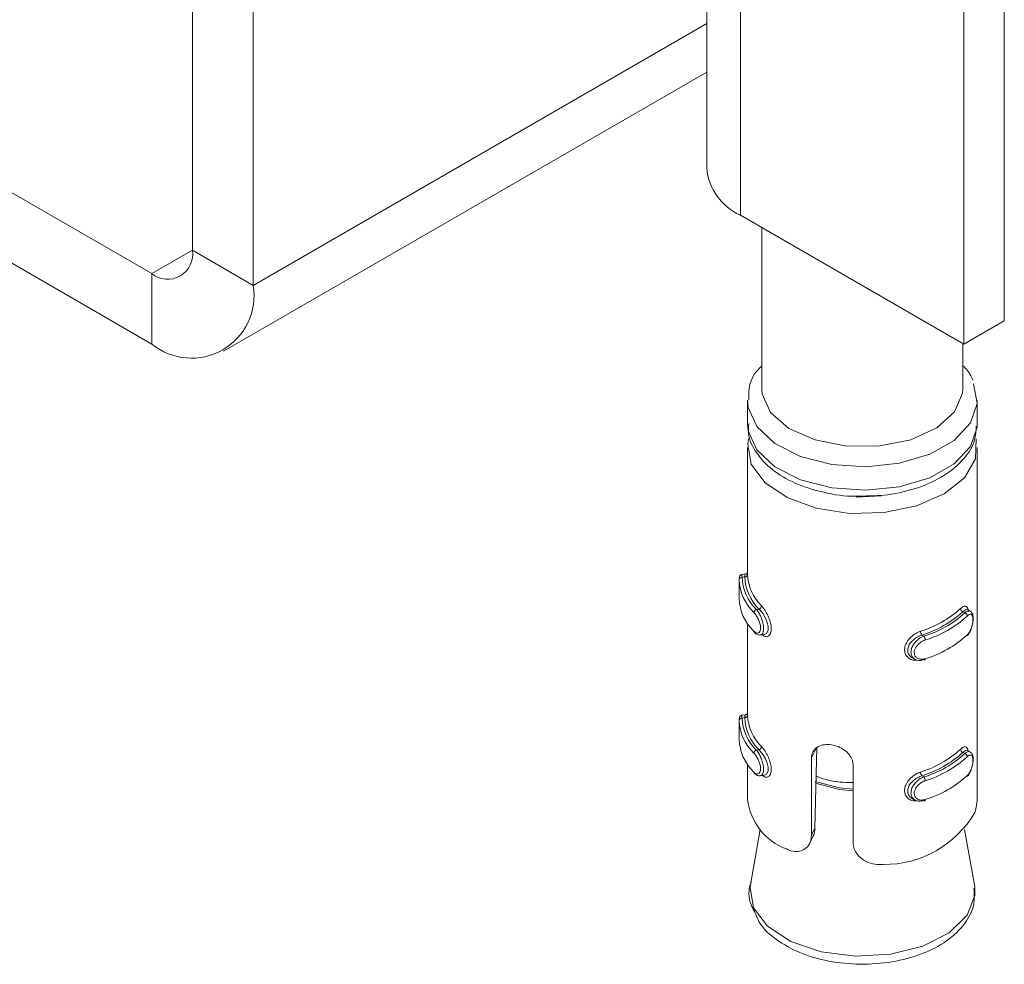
# Model space of a CAD drawing. Header units: millimetres. Extents: x 15 to 1486, y -3131 to -190.
# Tile 2 of 83: x 76 to 110, y -2953 to -2921. Entities that reach past the tile are written whole.
import ezdxf

# ---------------------------------------------------------------- set-up
doc = ezdxf.new("R2010")
doc.units = ezdxf.units.MM

msp = doc.modelspace()

# ---------------------------------------------------------------- linework, layer by layer
at = {"color": 7, "linetype": 'Continuous', "lineweight": 15}
for p, q in [((99.589, -1945.688), (99.589, -2925.741)), ((100.76, -1947.321), (100.76, -2927.374)), ((109.953, -1950.995), (109.953, -2931.048)), ((108.539, -1951.811), (108.539, -2931.864)), ((81.676, -2928.594), (81.676, -2855.105)), ((83.797, -2929.818), (83.797, -2856.33)), ((41.37, -2906.959), (80.261, -2929.41)), ((41.37, -2909.409), (80.261, -2931.86)), ((82.761, -2932.108), (99.589, -2922.393)), ((100.76, -2927.374), (108.539, -2931.864)), ((101.51, -2927.807), (101.51, -2933.419)), ((81.676, -2928.594), (83.797, -2929.818)), ((80.261, -2931.86), (80.261, -2929.41)), ((108.539, -2931.864), (109.953, -2931.048)), ((108.51, -2933.419), (108.51, -2931.848)), ((108.882, -2933.249), (109.007, -2933.915)), ((101.01, -2933.827), (101.01, -2934.644)), ((109.01, -2934.644), (109.01, -2933.827)), ((109.008, -2934.71), (109.01, -2934.644)), ((101.01, -2935.46), (101.01, -2939.873)), ((109.01, -2947.416), (109.01, -2935.46)), ((105.677, -2937.149), (104.795, -2937.188)), ((100.72, -2940.077), (100.72, -2940.73)), ((100.939, -2939.866), (100.814, -2939.885)), ((100.91, -2939.968), (100.82, -2939.981)), ((101.411, -2941.085), (101.321, -2941.099)), ((108.769, -2941.164), (108.672, -2941.106)), ((108.511, -2941.184), (108.576, -2941.222)), ((101.01, -2941.594), (101.01, -2944.773)), ((101.463, -2941.992), (101.588, -2941.973)), ((107.085, -2941.993), (107.15, -2942.032)), ((106.739, -2942.778), (106.836, -2942.836)), ((100.939, -2944.765), (100.814, -2944.784)), ((100.91, -2944.867), (100.82, -2944.881)), ((100.72, -2944.976), (100.72, -2945.629)), ((103.238, -2946.272), (103.419, -2945.895)), ((103.419, -2945.895), (103.355, -2948.719)), ((101.411, -2945.985), (101.321, -2945.998)), ((103.238, -2948.962), (103.238, -2946.272)), ((108.511, -2946.083), (108.576, -2946.121)), ((108.769, -2946.063), (108.672, -2946.006)), ((101.01, -2946.493), (101.01, -2947.709)), ((104.684, -2946.504), (104.684, -2949.194)), ((101.463, -2946.891), (101.588, -2946.872)), ((107.085, -2946.892), (107.15, -2946.931)), ((106.739, -2947.677), (106.836, -2947.735)), ((101.45, -2948.762), (101.112, -2950.689)), ((103.18, -2949.233), (103.29, -2949.003)), ((103.238, -2948.962), (103.355, -2948.719)), ((108.909, -2950.689), (108.57, -2948.762)), ((108.922, -2950.784), (108.909, -2950.689))]:
    msp.add_line(p, q, dxfattribs=at)
at = {"color": 8, "linetype": 'Continuous', "lineweight": 15}
for p, q in [((83.797, -2929.818), (99.589, -2920.702)), ((80.261, -2929.41), (81.676, -2928.594))]:
    msp.add_line(p, q, dxfattribs=at)
at = {"color": 7, "linetype": 'Continuous', "lineweight": 15, "flags": 128}
for points in [[(108.51, -2933.419), (108.5, -2933.575), (108.223, -2934.221), (107.598, -2934.78), (106.692, -2935.191), (105.604, -2935.41), (104.452, -2935.414), (103.36, -2935.201), (102.448, -2934.795), (101.812, -2934.24), (101.524, -2933.597), (101.51, -2933.419)], [(108.977, -2935.166), (108.95, -2935.86), (108.567, -2936.517), (107.862, -2937.079), (106.9, -2937.495), (105.768, -2937.728), (104.567, -2937.755), (103.406, -2937.576), (102.39, -2937.205), (101.61, -2936.677), (101.138, -2936.039), (101.015, -2935.349), (101.045, -2935.158)], [(101.588, -2941.971), (101.596, -2941.972), (101.677, -2941.923), (101.723, -2941.823), (101.729, -2941.694), (101.698, -2941.553), (101.638, -2941.405), (101.553, -2941.259), (101.455, -2941.131), (101.411, -2941.086), (101.411, -2941.085), (101.411, -2941.085)], [(108.711, -2941.17), (108.71, -2941.165), (108.677, -2941.11), (108.624, -2941.102), (108.549, -2941.147), (108.511, -2941.184), (108.511, -2941.184), (108.511, -2941.184)], [(107.15, -2942.848), (107.16, -2942.856), (107.169, -2942.861), (107.177, -2942.862), (107.185, -2942.86), (107.191, -2942.853), (107.196, -2942.844), (107.199, -2942.832), (107.199, -2942.817)], [(101.588, -2946.87), (101.596, -2946.871), (101.677, -2946.822), (101.723, -2946.722), (101.729, -2946.593), (101.698, -2946.452), (101.638, -2946.304), (101.553, -2946.158), (101.455, -2946.03), (101.411, -2945.985), (101.411, -2945.985), (101.411, -2945.985)], [(108.67, -2946.008), (108.624, -2946.001), (108.549, -2946.046), (108.511, -2946.083), (108.511, -2946.083), (108.511, -2946.083)], [(107.15, -2947.747), (107.16, -2947.756), (107.169, -2947.76), (107.177, -2947.761), (107.185, -2947.759), (107.191, -2947.753), (107.196, -2947.743), (107.199, -2947.731), (107.199, -2947.716)]]:
    msp.add_lwpolyline(points, dxfattribs=at)
at = {"color": 8, "linetype": 'Continuous', "lineweight": 15, "flags": 128}
for points in [[(109.007, -2933.915), (109.006, -2933.933), (108.774, -2934.609), (108.208, -2935.214), (107.358, -2935.697), (106.299, -2936.013), (105.126, -2936.136), (103.942, -2936.053), (102.853, -2935.772), (101.956, -2935.319), (101.33, -2934.733), (101.032, -2934.066), (101.01, -2933.82)], [(101.01, -2934.644), (101.032, -2934.883), (101.33, -2935.549), (101.956, -2936.135), (102.853, -2936.589), (103.942, -2936.869), (105.126, -2936.952), (106.299, -2936.83), (107.358, -2936.514), (108.208, -2936.031), (108.774, -2935.425), (109.006, -2934.75), (109.008, -2934.71)], [(100.815, -2939.892), (100.814, -2939.892), (100.817, -2939.95), (100.82, -2939.981), (100.82, -2939.981), (100.82, -2939.981)], [(100.815, -2944.791), (100.814, -2944.792), (100.817, -2944.85), (100.82, -2944.88), (100.82, -2944.881), (100.82, -2944.881)], [(103.362, -2947.085), (104.209, -2947.307), (104.684, -2947.36)], [(104.684, -2947.42), (104.208, -2947.368), (103.375, -2947.151)], [(101.112, -2950.689), (101.099, -2950.779), (101.217, -2951.484)], [(101.217, -2951.484), (101.706, -2952.133), (102.518, -2952.663), (103.575, -2953.022), (104.772, -2953.175), (105.992, -2953.107), (107.116, -2952.825), (108.034, -2952.356), (108.656, -2951.746), (108.921, -2951.055), (108.922, -2950.784)]]:
    msp.add_lwpolyline(points, dxfattribs=at)
at = {"color": 7, "linetype": 'Continuous', "lineweight": 15}
for centre, radius, start, end in [((101.591, -2925.541), 2.012, 185.6948, 245.6253), ((80.813, -2928.734), 0.873, 230.7967, 9.214), ((81.642, -2930.168), 2.184, 230.7967, 9.214), ((100.811, -2940.073), 0.0919, 84.5666, 173.6607), ((102.349, -2940.02), 1.63, 181.4845, 226.8144), ((102.409, -2939.94), 1.589, 181.4845, 226.8144), ((100.918, -2939.875), 0.0927, 265.104, 353.6362), ((102.576, -2939.892), 1.667, 182.5957, 225.7033), ((102.635, -2939.812), 1.627, 182.5957, 225.7033), ((102.349, -2940.674), 1.63, 181.4845, 226.8144), ((101.359, -2941.219), 0.126, 107.8169, 175.3893), ((101.374, -2940.966), 0.125, 287.1733, 355.3005), ((105.901, -2938.244), 3.791, 287.3928, 311.7594), ((108.554, -2941.062), 0.129, 184.365, 250.4186), ((105.923, -2938.285), 3.885, 287.3928, 311.7594), ((106.086, -2938.495), 3.693, 286.747, 312.4051), ((106.108, -2938.537), 3.787, 286.747, 312.4051), ((108.535, -2941.343), 0.128, 4.4567, 71.0747), ((101.291, -2941.865), 0.0568, 177.67, 227.3), ((107.239, -2941.858), 0.205, 180.9885, 221.1153), ((106.99, -2942.167), 0.209, 0.9242, 40.221), ((106.108, -2939.19), 3.787, 286.747, 312.4051), ((100.811, -2944.972), 0.0919, 84.5666, 173.6607), ((102.409, -2944.839), 1.589, 181.4845, 226.8144), ((100.918, -2944.775), 0.0927, 265.104, 353.6362), ((102.576, -2944.791), 1.667, 182.5957, 225.7033), ((102.635, -2944.711), 1.627, 182.5957, 225.7033), ((102.349, -2944.92), 1.63, 181.4845, 226.8144), ((102.349, -2945.573), 1.63, 181.4845, 226.8144), ((101.374, -2945.865), 0.125, 287.1733, 355.3005), ((101.359, -2946.118), 0.126, 107.8169, 175.3893), ((105.901, -2943.144), 3.791, 287.3928, 311.7594), ((105.923, -2943.185), 3.885, 287.3928, 311.7594), ((106.086, -2943.395), 3.693, 286.747, 312.4051), ((106.108, -2943.436), 3.787, 286.747, 312.4051), ((108.554, -2945.961), 0.129, 184.365, 250.4186), ((108.535, -2946.242), 0.128, 4.4567, 71.0747), ((101.291, -2946.764), 0.0568, 177.67, 227.3), ((107.239, -2946.757), 0.205, 180.9885, 221.1153), ((106.99, -2947.066), 0.209, 0.9242, 40.221), ((106.108, -2944.089), 3.787, 286.747, 312.4051), ((103.102, -2947.468), 2.106, 186.5612, 249.4566), ((105.769, -2946.317), 3.663, 269.482, 329.6701)]:
    msp.add_arc(centre, radius, start, end, dxfattribs=at)
for points, knots in [([(101.51, -2932.626), (101.464, -2932.668), (101.225, -2932.886), (101.037, -2933.307), (101.049, -2933.681), (101.053, -2933.819)], [0, 0, 0, 0, 0.130517, 0.678438, 1, 1, 1, 1]), ([(108.855, -2933.117), (108.792, -2932.978), (108.709, -2932.796), (108.548, -2932.651), (108.51, -2932.617)], [0, 0, 0, 0, 0.760945, 1, 1, 1, 1]), ([(101.053, -2934.622), (101.042, -2934.741), (101.01, -2935.102), (101.303, -2935.675), (101.85, -2936.261), (102.651, -2936.735), (103.647, -2937.041), (104.44, -2937.18), (104.859, -2937.156), (104.905, -2937.153)], [0, 0, 0, 0, 0.083227, 0.25197, 0.422599, 0.603547, 0.790274, 0.976923, 1, 1, 1, 1]), ([(104.905, -2937.153), (105.235, -2937.148), (105.943, -2937.138), (106.969, -2936.886), (107.896, -2936.461), (108.562, -2935.887), (108.946, -2935.282), (108.969, -2934.882), (108.978, -2934.722)], [0, 0, 0, 0, 0.1616953, 0.3469917, 0.5341095, 0.7241328, 0.8892402, 1, 1, 1, 1]), ([(100.813, -2939.887), (100.805, -2939.888), (100.785, -2939.891), (100.762, -2939.908), (100.745, -2939.927), (100.734, -2939.947), (100.728, -2939.965), (100.723, -2939.992), (100.719, -2940.02), (100.721, -2940.053), (100.722, -2940.063)], [0, 0, 0, 0, 0.079097, 0.171591, 0.252894, 0.328754, 0.409541, 0.532639, 0.859303, 1, 1, 1, 1]), ([(100.993, -2939.837), (100.99, -2939.841), (100.981, -2939.851), (100.96, -2939.863), (100.943, -2939.864), (100.939, -2939.864)], [0, 0, 0, 0, 0.240463, 0.7904, 1, 1, 1, 1]), ([(108.425, -2941.072), (108.442, -2941.057), (108.494, -2941.011), (108.572, -2940.974), (108.641, -2940.992), (108.68, -2941.043), (108.689, -2941.102), (108.691, -2941.118)], [0, 0, 0, 0, 0.1236218, 0.3976371, 0.6580342, 0.9036844, 1, 1, 1, 1]), ([(101.234, -2941.862), (101.242, -2941.87), (101.274, -2941.901), (101.33, -2941.929), (101.394, -2941.923), (101.441, -2941.877), (101.467, -2941.797), (101.466, -2941.686), (101.435, -2941.554), (101.379, -2941.419), (101.308, -2941.295), (101.259, -2941.238), (101.234, -2941.209)], [0, 0, 0, 0, 0.037283, 0.149825, 0.256283, 0.356425, 0.453447, 0.553209, 0.659995, 0.772418, 0.885916, 1, 1, 1, 1]), ([(108.648, -2942.019), (108.663, -2942.006), (108.714, -2941.96), (108.783, -2941.83), (108.841, -2941.66), (108.872, -2941.488), (108.871, -2941.333), (108.844, -2941.221), (108.787, -2941.181), (108.769, -2941.169)], [0, 0, 0, 0, 0.073778, 0.254593, 0.418401, 0.571816, 0.735797, 0.918235, 1, 1, 1, 1]), ([(108.662, -2941.986), (108.67, -2941.978), (108.703, -2941.944), (108.756, -2941.863), (108.809, -2941.74), (108.845, -2941.611), (108.863, -2941.487), (108.862, -2941.379), (108.84, -2941.299), (108.797, -2941.263), (108.737, -2941.271), (108.687, -2941.312), (108.662, -2941.333)], [0, 0, 0, 0, 0.037283, 0.149825, 0.256283, 0.356425, 0.453447, 0.553209, 0.659995, 0.772418, 0.885916, 1, 1, 1, 1]), ([(101.256, -2941.903), (101.269, -2941.918), (101.308, -2941.961), (101.385, -2941.999), (101.442, -2941.989), (101.461, -2941.986)], [0, 0, 0, 0, 0.256428, 0.761258, 1, 1, 1, 1]), ([(107.085, -2941.993), (107.084, -2941.993), (107.036, -2942.008), (106.932, -2942.052), (106.783, -2942.152), (106.66, -2942.285), (106.59, -2942.43), (106.581, -2942.57), (106.63, -2942.685), (106.688, -2942.756), (106.735, -2942.773), (106.74, -2942.776)], [0, 0, 0, 0, 0.00005, 0.13589, 0.287023, 0.439568, 0.585684, 0.720482, 0.849324, 0.981968, 1, 1, 1, 1]), ([(107.15, -2942.848), (107.15, -2942.848), (107.1, -2942.866), (106.998, -2942.886), (106.86, -2942.859), (106.756, -2942.781), (106.701, -2942.664), (106.7, -2942.528), (106.746, -2942.389), (106.833, -2942.254), (106.955, -2942.135), (107.068, -2942.065), (107.134, -2942.038), (107.15, -2942.032), (107.15, -2942.032)], [0, 0, 0, 0, 0.000038, 0.112216, 0.224487, 0.337099, 0.445586, 0.547542, 0.646168, 0.746789, 0.852426, 0.963251, 0.999962, 1, 1, 1, 1]), ([(107.199, -2942.163), (107.185, -2942.168), (107.129, -2942.189), (107.032, -2942.243), (106.927, -2942.336), (106.852, -2942.441), (106.811, -2942.552), (106.813, -2942.661), (106.861, -2942.757), (106.951, -2942.82), (107.07, -2942.846), (107.156, -2942.827), (107.199, -2942.817)], [0, 0, 0, 0, 0.037283, 0.149825, 0.256283, 0.356425, 0.453447, 0.553209, 0.659995, 0.772418, 0.885916, 1, 1, 1, 1]), ([(100.813, -2944.786), (100.805, -2944.787), (100.785, -2944.79), (100.762, -2944.807), (100.745, -2944.827), (100.734, -2944.846), (100.728, -2944.864), (100.723, -2944.891), (100.719, -2944.919), (100.721, -2944.953), (100.722, -2944.963)], [0, 0, 0, 0, 0.079097, 0.171591, 0.252894, 0.328754, 0.409541, 0.532639, 0.859303, 1, 1, 1, 1]), ([(100.993, -2944.737), (100.99, -2944.74), (100.981, -2944.75), (100.96, -2944.763), (100.943, -2944.763), (100.939, -2944.764)], [0, 0, 0, 0, 0.240463, 0.7904, 1, 1, 1, 1]), ([(103.238, -2946.272), (103.241, -2946.23), (103.249, -2946.121), (103.327, -2945.974), (103.479, -2945.856), (103.687, -2945.798), (103.928, -2945.803), (104.172, -2945.869), (104.394, -2945.988), (104.568, -2946.152), (104.668, -2946.332), (104.679, -2946.453), (104.684, -2946.504)], [0, 0, 0, 0, 0.067543, 0.17285, 0.279382, 0.387325, 0.494685, 0.600406, 0.705956, 0.813029, 0.921038, 1, 1, 1, 1]), ([(108.425, -2945.971), (108.442, -2945.957), (108.494, -2945.91), (108.572, -2945.873), (108.641, -2945.892), (108.68, -2945.943), (108.689, -2946.001), (108.691, -2946.017)], [0, 0, 0, 0, 0.123622, 0.397637, 0.658034, 0.903684, 1, 1, 1, 1]), ([(101.234, -2946.761), (101.242, -2946.769), (101.274, -2946.8), (101.33, -2946.828), (101.394, -2946.822), (101.441, -2946.776), (101.467, -2946.696), (101.466, -2946.586), (101.435, -2946.454), (101.379, -2946.318), (101.308, -2946.194), (101.259, -2946.137), (101.234, -2946.108)], [0, 0, 0, 0, 0.037283, 0.149825, 0.256283, 0.356425, 0.453447, 0.553209, 0.659995, 0.772418, 0.885916, 1, 1, 1, 1]), ([(108.648, -2946.919), (108.663, -2946.905), (108.714, -2946.86), (108.783, -2946.729), (108.841, -2946.559), (108.872, -2946.387), (108.871, -2946.233), (108.844, -2946.121), (108.787, -2946.08), (108.769, -2946.068)], [0, 0, 0, 0, 0.073778, 0.254593, 0.418401, 0.571816, 0.735797, 0.918235, 1, 1, 1, 1]), ([(108.662, -2946.886), (108.67, -2946.877), (108.703, -2946.843), (108.756, -2946.763), (108.809, -2946.639), (108.845, -2946.51), (108.863, -2946.387), (108.862, -2946.278), (108.84, -2946.198), (108.797, -2946.162), (108.737, -2946.17), (108.687, -2946.211), (108.662, -2946.232)], [0, 0, 0, 0, 0.037283, 0.149825, 0.256283, 0.356425, 0.453447, 0.553209, 0.659995, 0.772418, 0.885916, 1, 1, 1, 1]), ([(101.256, -2946.802), (101.269, -2946.817), (101.308, -2946.86), (101.385, -2946.898), (101.442, -2946.888), (101.461, -2946.885)], [0, 0, 0, 0, 0.256428, 0.761258, 1, 1, 1, 1]), ([(104.684, -2947.13), (104.571, -2947.128), (104.135, -2947.121), (103.671, -2947.027), (103.412, -2946.908), (103.396, -2946.901)], [0, 0, 0, 0, 0.246369, 0.954897, 1, 1, 1, 1]), ([(107.085, -2946.892), (107.084, -2946.892), (107.036, -2946.907), (106.932, -2946.951), (106.783, -2947.052), (106.66, -2947.184), (106.59, -2947.329), (106.581, -2947.469), (106.63, -2947.584), (106.688, -2947.655), (106.735, -2947.673), (106.74, -2947.675)], [0, 0, 0, 0, 0.00005, 0.13589, 0.287023, 0.439568, 0.585684, 0.720482, 0.849324, 0.981968, 1, 1, 1, 1]), ([(107.15, -2947.747), (107.15, -2947.747), (107.1, -2947.766), (106.998, -2947.785), (106.86, -2947.758), (106.756, -2947.68), (106.701, -2947.563), (106.7, -2947.427), (106.746, -2947.288), (106.833, -2947.154), (106.955, -2947.034), (107.068, -2946.964), (107.134, -2946.937), (107.15, -2946.931), (107.15, -2946.931)], [0, 0, 0, 0, 0.0000378, 0.1122155, 0.2244867, 0.3370987, 0.4455856, 0.5475424, 0.6461678, 0.7467888, 0.8524261, 0.9632515, 0.9999622, 1, 1, 1, 1]), ([(107.199, -2947.063), (107.185, -2947.068), (107.129, -2947.088), (107.032, -2947.142), (106.927, -2947.235), (106.852, -2947.34), (106.811, -2947.451), (106.813, -2947.561), (106.861, -2947.656), (106.951, -2947.72), (107.07, -2947.746), (107.156, -2947.726), (107.199, -2947.716)], [0, 0, 0, 0, 0.037283, 0.149825, 0.256283, 0.356425, 0.453447, 0.553209, 0.659995, 0.772418, 0.885916, 1, 1, 1, 1]), ([(108.931, -2948.166), (108.952, -2948.088), (108.994, -2947.93), (109.01, -2947.652), (109.009, -2947.473), (109.008, -2947.416)], [0, 0, 0, 0, 0.405476, 0.812165, 1, 1, 1, 1]), ([(102.363, -2949.44), (102.416, -2949.463), (102.57, -2949.531), (102.823, -2949.538), (103.06, -2949.42), (103.21, -2949.22), (103.229, -2949.047), (103.238, -2948.962)], [0, 0, 0, 0, 0.128831, 0.376935, 0.595707, 0.80206, 1, 1, 1, 1]), ([(103.355, -2948.719), (103.35, -2948.815), (103.345, -2948.921), (103.291, -2948.994), (103.286, -2949)], [0, 0, 0, 0, 0.904811, 1, 1, 1, 1]), ([(104.684, -2949.194), (104.694, -2949.284), (104.716, -2949.465), (104.885, -2949.712), (105.134, -2949.894), (105.433, -2949.99), (105.639, -2949.983), (105.736, -2949.979)], [0, 0, 0, 0, 0.204182, 0.408373, 0.612326, 0.818129, 1, 1, 1, 1]), ([(101.146, -2950.578), (101.138, -2950.596), (101.027, -2950.846), (101.05, -2951.235), (101.21, -2951.54), (101.252, -2951.619)], [0, 0, 0, 0, 0.054676, 0.75348, 1, 1, 1, 1]), ([(101.252, -2951.619), (101.31, -2951.762), (101.46, -2952.134), (102.005, -2952.626), (102.812, -2953.079), (103.824, -2953.373), (104.937, -2953.483), (106.058, -2953.398), (107.098, -2953.122), (107.985, -2952.665), (108.597, -2952.071), (108.936, -2951.42), (108.906, -2950.997), (108.893, -2950.81)], [0, 0, 0, 0, 0.056357, 0.147214, 0.243663, 0.342771, 0.441732, 0.540663, 0.640095, 0.740665, 0.842856, 0.930174, 1, 1, 1, 1])]:
    msp.add_open_spline(points, degree=3, knots=knots, dxfattribs=at)
at = {"color": 8, "linetype": 'Continuous', "lineweight": 15}
for points, knots in [([(100.91, -2939.968), (100.91, -2939.968), (100.912, -2939.936), (100.92, -2939.883), (100.933, -2939.873), (100.939, -2939.868)], [0, 0, 0, 0, 0.000181, 0.493714, 1, 1, 1, 1]), ([(101.321, -2941.099), (101.321, -2941.099), (101.347, -2941.13), (101.403, -2941.208), (101.48, -2941.36), (101.54, -2941.53), (101.572, -2941.694), (101.573, -2941.832), (101.546, -2941.93), (101.506, -2941.984), (101.472, -2941.985), (101.461, -2941.985)], [0, 0, 0, 0, 0.000047, 0.140448, 0.280966, 0.421911, 0.557692, 0.685301, 0.80874, 0.934676, 1, 1, 1, 1]), ([(101.499, -2940.976), (101.515, -2940.993), (101.564, -2941.049), (101.65, -2941.176), (101.741, -2941.353), (101.806, -2941.535), (101.84, -2941.711), (101.834, -2941.871), (101.784, -2941.992), (101.698, -2942.048), (101.607, -2942.044), (101.553, -2941.998), (101.533, -2941.981)], [0, 0, 0, 0, 0.051826, 0.166701, 0.275867, 0.37885, 0.480199, 0.586718, 0.701177, 0.818797, 0.933974, 1, 1, 1, 1]), ([(108.576, -2941.222), (108.576, -2941.222), (108.609, -2941.193), (108.672, -2941.155), (108.739, -2941.14), (108.762, -2941.165), (108.767, -2941.17)], [0, 0, 0, 0, 0.000147, 0.437965, 0.876148, 1, 1, 1, 1]), ([(106.927, -2942.862), (106.875, -2942.866), (106.766, -2942.873), (106.627, -2942.81), (106.524, -2942.705), (106.473, -2942.565), (106.482, -2942.4), (106.559, -2942.223), (106.695, -2942.061), (106.862, -2941.933), (106.979, -2941.884), (107.034, -2941.862)], [0, 0, 0, 0, 0.102153, 0.214747, 0.320965, 0.425496, 0.535361, 0.653414, 0.774727, 0.893522, 1, 1, 1, 1]), ([(100.91, -2944.867), (100.91, -2944.867), (100.912, -2944.835), (100.92, -2944.782), (100.933, -2944.772), (100.939, -2944.768)], [0, 0, 0, 0, 0.000181, 0.493714, 1, 1, 1, 1]), ([(101.499, -2945.875), (101.515, -2945.893), (101.564, -2945.948), (101.65, -2946.075), (101.741, -2946.252), (101.806, -2946.434), (101.84, -2946.611), (101.834, -2946.77), (101.784, -2946.891), (101.698, -2946.947), (101.607, -2946.943), (101.553, -2946.897), (101.533, -2946.88)], [0, 0, 0, 0, 0.0518258, 0.1667008, 0.2758667, 0.3788502, 0.4801992, 0.5867184, 0.7011767, 0.8187966, 0.933974, 1, 1, 1, 1]), ([(101.321, -2945.998), (101.321, -2945.998), (101.347, -2946.029), (101.403, -2946.107), (101.48, -2946.26), (101.54, -2946.43), (101.572, -2946.593), (101.573, -2946.731), (101.546, -2946.829), (101.506, -2946.883), (101.472, -2946.884), (101.461, -2946.884)], [0, 0, 0, 0, 0.000047, 0.140448, 0.280966, 0.421911, 0.557692, 0.685301, 0.80874, 0.934676, 1, 1, 1, 1]), ([(108.576, -2946.121), (108.576, -2946.121), (108.609, -2946.093), (108.672, -2946.054), (108.739, -2946.04), (108.762, -2946.064), (108.767, -2946.069)], [0, 0, 0, 0, 0.000147, 0.437965, 0.876148, 1, 1, 1, 1]), ([(106.927, -2947.762), (106.875, -2947.765), (106.766, -2947.772), (106.627, -2947.709), (106.524, -2947.604), (106.473, -2947.465), (106.482, -2947.299), (106.559, -2947.122), (106.695, -2946.96), (106.862, -2946.832), (106.979, -2946.784), (107.034, -2946.761)], [0, 0, 0, 0, 0.102153, 0.214747, 0.320965, 0.425496, 0.535361, 0.653414, 0.774727, 0.893522, 1, 1, 1, 1])]:
    msp.add_open_spline(points, degree=3, knots=knots, dxfattribs=at)

doc.saveas('drawing.dxf')
